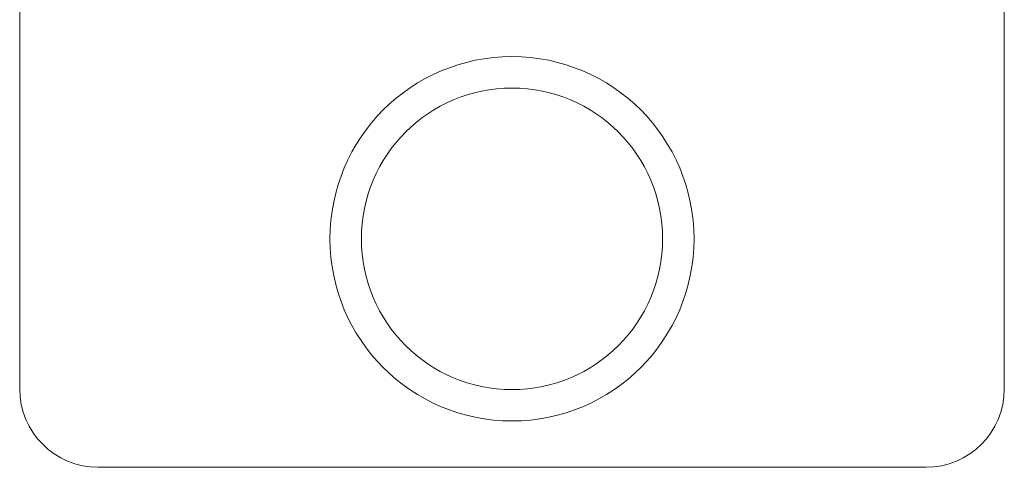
# Model space of a CAD drawing. Header units: inches. Extents: x 0 to 814, y 0 to 621.
# Tile 19 of 37: x 376 to 395, y 350 to 359. Entities that reach past the tile are written whole.
import ezdxf

# ---------------------------------------------------------------- set-up
doc = ezdxf.new("R2010")
doc.units = ezdxf.units.IN
doc.header["$LTSCALE"] = 10
doc.header["$MEASUREMENT"] = 0

msp = doc.modelspace()

# ---------------------------------------------------------------- linework, layer by layer
at = {"lineweight": 15}
for p, q in [((376.319, 394.925), (376.319, 351.725)), ((395.144, 351.725), (395.144, 394.925)), ((377.819, 350.225), (393.644, 350.225))]:
    msp.add_line(p, q, dxfattribs=at)
for centre, radius, start, end in [((385.731, 354.59), 3.48, 90, 270), ((385.731, 354.59), 3.48, 270, 90), ((385.731, 354.59), 2.88, 90, 270), ((385.731, 354.59), 2.88, 270, 90), ((377.819, 351.725), 1.5, 180, 270), ((393.644, 351.725), 1.5, 270, 0)]:
    msp.add_arc(centre, radius, start, end, dxfattribs=at)

doc.saveas('drawing.dxf')
